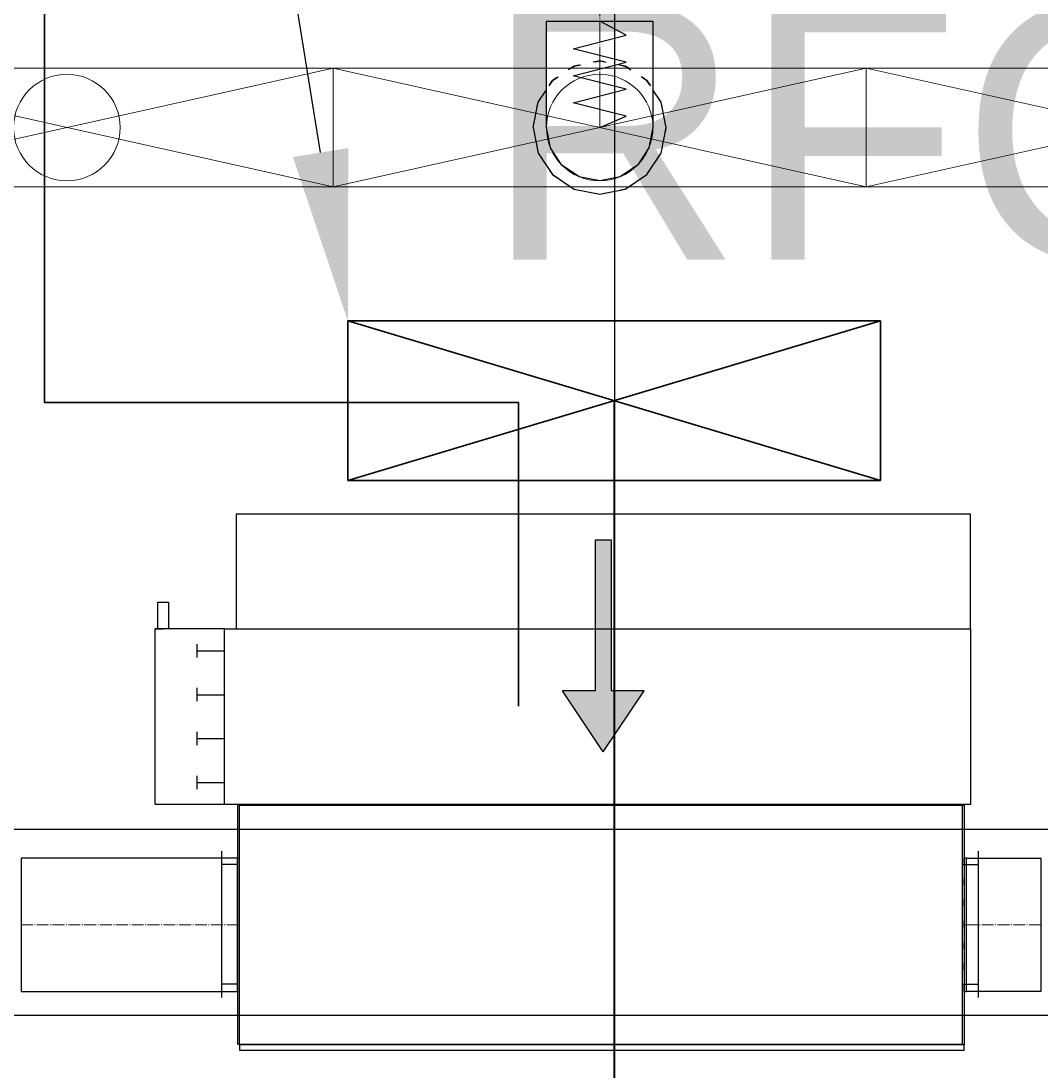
# Model space of a CAD drawing. Header units: centimetres. Extents: x -149939 to 48626, y -46000 to 152985.
# Tile 167 of 256: x -29654 to -27740, y 60225 to 62196. Entities that reach past the tile are written whole.
import ezdxf
from ezdxf import colors
from ezdxf.entities.mleader import LeaderData, LeaderLine
from ezdxf.math import Vec2, Vec3

# ---------------------------------------------------------------- set-up
doc = ezdxf.new("R2010")
doc.units = ezdxf.units.CM
doc.header["$LTSCALE"] = 50
doc.header["$PDMODE"] = 35
doc.header["$PDSIZE"] = 0.1
for name, pattern in [('CADVENT_CENTERLINE', [9.9, 7.4, -1, 0.5, -1]), ('CADVENT_HIDDEN', [0.8, 0.25, -0.55]), ('Kondygnacja  -0_5$0$HIDDEN', [9.525, 6.35, -3.175]), ('Kondygnacja  -0_5$0$HIDDEN2', [4.7625, 3.175, -1.5875]), ('Osie rzutów$0$DASHDOT2', [12.7, 6.35, -3.175, 0, -3.175])]:
    doc.linetypes.add(name, pattern=pattern)
doc.layers.get('0').update_dxf_attribs({"color": 8})
doc.layers.get('DEFPOINTS').update_dxf_attribs({"color": 8})
for name, color, linetype in [('01-103-Went PP_poziom-0_5$0$L_Nawiew', 7, 'Continuous'), ('bgde-nawiewEXP', 7, 'Continuous'), ('bgde-nawiewHIDDEN', 250, 'Continuous'), ('bgde-wywiewSOL', 5, 'Continuous'), ('Kondygnacja  -0_5$0$ARCH_KONSTR_POWYŻEJ RZUTU', 8, 'Kondygnacja  -0_5$0$HIDDEN'), ('Kondygnacja  -0_5$0$ARCH_KONSTR_POWYŻEJ RZUTU_IST', 8, 'Kondygnacja  -0_5$0$HIDDEN2'), ('Osie rzutów$0$ARCH_INFO_OSIE_IST', 8, 'Osie rzutów$0$DASHDOT2'), ('Osie rzutów$0$ARCH_INFO_OSIE_OPISY_IST', 8, 'Continuous')]:
    doc.layers.add(name, color=color, linetype=linetype)
for name, color, linetype, lineweight in [('bgde-nawiewCEN', 7, 'Continuous', 13), ('bgde_nawiewnik', 11, 'Continuous', 5), ('Kondygnacja  -0_5$0$ARCH_INFO_WYMIARY', 8, 'Continuous', 9), ('RFCU', 6, 'Continuous', 30)]:
    doc.layers.add(name, color=color, linetype=linetype, lineweight=lineweight)
doc.styles.add('Arial', font='ARIAL.TTF')
doc.styles.add('Kondygnacja  -0_5$0$Romans', font='Romans.shx', dxfattribs={"width": 0.7})
doc.dimstyles.new('Kondygnacja  -0_5$0$Wymiary 1-100', dxfattribs={"dimtxt": 12, "dimasz": 10, "dimexe": 5, "dimexo": 0, "dimgap": 4, "dimtad": 1, "dimrnd": 0.5, "dimzin": 12, "dimdsep": 46, "dimtxsty": 'Kondygnacja  -0_5$0$Romans', "dimblk": 'Kondygnacja  -0_5$0$_Oblique', "dimcen": 10, "dimdle": 10, "dimclrt": 55, "dimazin": 0, "dimtfac": 1, "dimtmove": 1, "dimatfit": 3, "dimfxl": 8, "dimfxlon": 1, "dimtolj": 1, "dimtzin": 0, "dimarcsym": 0})

# ---------------------------------------------------------------- blocks, each defined once
blk = doc.blocks.new('Osie rzutów')
at = {"layer": 'Osie rzutów$0$ARCH_INFO_OSIE_IST', "ltscale": 10}
blk.add_line((9260, 12510), (9260, 4623.26), dxfattribs=at)
blk = doc.blocks.new('Kondygnacja  -0_5$0$_Oblique')
at = {"color": 0, "linetype": 'ByBlock', "lineweight": -2}
blk.add_line((-0.5, -0.5), (0.5, 0.5), dxfattribs=at)
blk = doc.blocks.new('*D152')
at = {"layer": 'DEFPOINTS', "color": 0}
for p in [(-29490, 82605), (-29490, 13059.2), (-30690, 12765)]:
    blk.add_point(p, dxfattribs=at)
at = {"layer": 'Kondygnacja  -0_5$0$ARCH_INFO_WYMIARY', "color": 0, "lineweight": -2}
for p, q in [((-30700, 13059.2), (-29480, 13059.2)), ((-30690, 13051.2), (-30690, 13064.2)), ((-29490, 13067.2), (-29490, 13054.2))]:
    blk.add_line(p, q, dxfattribs=at)
at = {"layer": 'Kondygnacja  -0_5$0$ARCH_INFO_WYMIARY', "color": 0, "linetype": 'ByBlock', "lineweight": -2, "xscale": 10, "yscale": 10, "zscale": 10, "rotation": 180}
blk.add_blockref('Kondygnacja  -0_5$0$_Oblique', (-30690, 13059.2), dxfattribs=at)
at = {"layer": 'Kondygnacja  -0_5$0$ARCH_INFO_WYMIARY', "color": 0, "linetype": 'ByBlock', "lineweight": -2, "xscale": 10, "yscale": 10, "zscale": 10}
blk.add_blockref('Kondygnacja  -0_5$0$_Oblique', (-29490, 13059.2), dxfattribs=at)
at = {"layer": 'Kondygnacja  -0_5$0$ARCH_INFO_WYMIARY', "color": 55, "insert": (-30090, 13069.2), "char_height": 12, "attachment_point": 5, "style": 'Kondygnacja  -0_5$0$Romans'}
blk.add_mtext('\\A1;1200', dxfattribs=at)
blk = doc.blocks.new('Kondygnacja  -0_5$0$konstrukcja istniejąca -0.5')
at = {"layer": 'Kondygnacja  -0_5$0$ARCH_KONSTR_POWYŻEJ RZUTU_IST', "ltscale": 10}
for points in [[(8738, 10567.89), (9782, 10567.89)], [(9782, 10532.89), (8738, 10532.89)]]:
    blk.add_lwpolyline(points, dxfattribs=at)
blk = doc.blocks.new('*D212')
at = {"layer": 'DEFPOINTS', "color": 0}
for p in [(-30586.3, 81900), (-30681.1, 12489.5), (9064, 12489.5)]:
    blk.add_point(p, dxfattribs=at)
at = {"layer": 'Kondygnacja  -0_5$0$ARCH_INFO_WYMIARY', "color": 0, "lineweight": -2}
for p, q in [((-30673.1, 81900), (-30686.1, 81900)), ((-30681.1, 81910), (-30681.1, 12479.5)), ((-30673.1, 12489.5), (-30686.1, 12489.5))]:
    blk.add_line(p, q, dxfattribs=at)
at = {"layer": 'Kondygnacja  -0_5$0$ARCH_INFO_WYMIARY', "color": 0, "linetype": 'ByBlock', "lineweight": -2, "xscale": 10, "yscale": 10, "zscale": 10}
for p, rotation in [((-30681.1, 81900), 90), ((-30681.1, 12489.5), 270)]:
    blk.add_blockref('Kondygnacja  -0_5$0$_Oblique', p, dxfattribs=dict(at, rotation=rotation))
at = {"layer": 'Kondygnacja  -0_5$0$ARCH_INFO_WYMIARY', "color": 55, "insert": (-30691.1, 47194.8), "char_height": 12, "attachment_point": 5, "rotation": 90, "style": 'Kondygnacja  -0_5$0$Romans'}
blk.add_mtext('\\A1;69410.5', dxfattribs=at)
blk = doc.blocks.new('*D217')
at = {"layer": 'DEFPOINTS', "color": 0}
for p in [(-29300, 78695), (-29180, 78395.8), (-29180, 12369.5)]:
    blk.add_point(p, dxfattribs=at)
at = {"layer": 'Kondygnacja  -0_5$0$ARCH_INFO_WYMIARY', "color": 0, "lineweight": -2}
for p, q in [((-29310, 78395.8), (-29170, 78395.8)), ((-29300, 78403.8), (-29300, 78390.8)), ((-29180, 78387.8), (-29180, 78400.8))]:
    blk.add_line(p, q, dxfattribs=at)
at = {"layer": 'Kondygnacja  -0_5$0$ARCH_INFO_WYMIARY', "color": 0, "linetype": 'ByBlock', "lineweight": -2, "xscale": 10, "yscale": 10, "zscale": 10, "rotation": 180}
blk.add_blockref('Kondygnacja  -0_5$0$_Oblique', (-29300, 78395.8), dxfattribs=at)
at = {"layer": 'Kondygnacja  -0_5$0$ARCH_INFO_WYMIARY', "color": 0, "linetype": 'ByBlock', "lineweight": -2, "xscale": 10, "yscale": 10, "zscale": 10}
blk.add_blockref('Kondygnacja  -0_5$0$_Oblique', (-29180, 78395.8), dxfattribs=at)
at = {"layer": 'Kondygnacja  -0_5$0$ARCH_INFO_WYMIARY', "color": 55, "insert": (-29240, 78405.8), "char_height": 12, "attachment_point": 5, "style": 'Kondygnacja  -0_5$0$Romans'}
blk.add_mtext('\\A1;120', dxfattribs=at)
blk = doc.blocks.new('*D218')
at = {"layer": 'DEFPOINTS', "color": 0}
for p in [(-29180, 78695), (-24020, 12369.5), (-24020, 12070.3)]:
    blk.add_point(p, dxfattribs=at)
at = {"layer": 'Kondygnacja  -0_5$0$ARCH_INFO_WYMIARY', "color": 0, "lineweight": -2}
for p, q in [((-29190, 12070.3), (-24010, 12070.3)), ((-29180, 12078.3), (-29180, 12065.3)), ((-24020, 12078.3), (-24020, 12065.3))]:
    blk.add_line(p, q, dxfattribs=at)
at = {"layer": 'Kondygnacja  -0_5$0$ARCH_INFO_WYMIARY', "color": 0, "linetype": 'ByBlock', "lineweight": -2, "xscale": 10, "yscale": 10, "zscale": 10, "rotation": 180}
blk.add_blockref('Kondygnacja  -0_5$0$_Oblique', (-29180, 12070.3), dxfattribs=at)
at = {"layer": 'Kondygnacja  -0_5$0$ARCH_INFO_WYMIARY', "color": 0, "linetype": 'ByBlock', "lineweight": -2, "xscale": 10, "yscale": 10, "zscale": 10}
blk.add_blockref('Kondygnacja  -0_5$0$_Oblique', (-24020, 12070.3), dxfattribs=at)
at = {"layer": 'Kondygnacja  -0_5$0$ARCH_INFO_WYMIARY', "color": 55, "insert": (-26600, 12080.3), "char_height": 12, "attachment_point": 5, "style": 'Kondygnacja  -0_5$0$Romans'}
blk.add_mtext('\\A1;5160', dxfattribs=at)
blk = doc.blocks.new('A$C066D7839')
at = {"layer": 'bgde_nawiewnik', "color": 7}
for p, q in [((-50, -11.15), (-50, 11.15)), ((-50, 11.15), (50, 11.15)), ((-50, -11.15), (50, 11.15)), ((50, -11.15), (-50, 11.15)), ((50, 11.15), (50, -11.15)), ((50, -11.15), (-50, -11.15))]:
    blk.add_line(p, q, dxfattribs=at)
blk.add_circle((0, 0), 10, dxfattribs=at)
blk = doc.blocks.new('A$C5B3E7367')
at = {"layer": '01-103-Went PP_poziom-0_5$0$L_Nawiew'}
h = blk.add_hatch(color=256, dxfattribs=at)
h.paths.add_polyline_path([(215, 704), (215, 674), (331.7, 674), (331.7, 612.1), (445.9, 689), (331.7, 765.9), (331.7, 704)])
h.paths.add_polyline_path([(48.3, 704), (48.3, 674), (215, 674), (215, 704)])
for p, q in [((215, 1525), (165, 1525)), ((165, 1525), (165, 1505)), ((215, 1400), (215, 1530)), ((545, 1530), (215, 1530)), ((215, 1530), (215, 1515)), ((545, 1400), (545, 1530)), ((165, 1505), (215, 1505)), ((243.8, 1452), (268.8, 1452)), ((256.2, 1452), (256.2, 1400)), ((326.2, 1452), (351.2, 1452)), ((338.8, 1452), (338.8, 1400)), ((408.8, 1452), (433.8, 1452)), ((421.2, 1452), (421.2, 1400)), ((491.2, 1452), (516.2, 1452)), ((503.8, 1452), (503.8, 1400)), ((545, 1400), (215, 1400)), ((215, 1400), (215, 1378)), ((545, 0), (545, 1400)), ((0, 1378), (215, 1378)), ((0, 0), (0, 1378)), ((215, 1378), (215, 0)), ((445.9, 689), (331.7, 765.9)), ((331.7, 704), (331.7, 765.9)), ((48.3, 704), (331.7, 704)), ((48.3, 704), (48.3, 674)), ((48.3, 674), (331.7, 674)), ((445.9, 689), (331.7, 612.1)), ((331.7, 612.1), (331.7, 674)), ((215, 0), (0, 0)), ((215, 0), (545, 0))]:
    blk.add_line(p, q, dxfattribs=at)
blk = doc.blocks.new('A$C53CA46B8')
at = {"layer": 'bgde-wywiewSOL'}
for p, q in [((112.9, 511.1), (-162.1, 511.1)), ((-137.1, 481.1), (-137.1, 511.1)), ((87.9, 481.1), (87.9, 511.1)), ((200.4, 481.1), (-249.6, 481.1)), ((-249.6, 481.1), (-249.6, -878.9)), ((200.4, 481.1), (200.4, -878.9)), ((200.4, -878.9), (-249.6, -878.9)), ((-137.1, -878.9), (-137.1, -908.9)), ((87.9, -878.9), (87.9, -908.9)), ((112.9, -908.9), (-162.1, -908.9))]:
    blk.add_line(p, q, dxfattribs=at)
at = {"layer": '01-103-Went PP_poziom-0_5$0$L_Nawiew'}
blk.add_blockref('A$C5B3E7367', (-794.6, -893.9), dxfattribs=at)

msp = doc.modelspace()

# ---------------------------------------------------------------- linework, layer by layer
at = {"layer": 'bgde-nawiewCEN', "linetype": 'CADVENT_CENTERLINE', "ltscale": 0.06}
for p, q in [((-28567.838, 63296.017), (-28567.838, 62196.041)), ((-28567.838, 62196.041), (-28567.838, 62177.345)), ((-28567.838, 62177.345), (-28567.838, 62126.234)), ((-28567.838, 62126.234), (-28567.838, 62098.441)), ((-28567.838, 62098.441), (-28567.838, 62074.915)), ((-28567.838, 62074.915), (-28567.838, 62055.3)), ((-28567.838, 62055.3), (-28567.838, 62039.241)), ((-28567.838, 62039.241), (-28567.838, 62026.382)), ((-28567.838, 62026.382), (-28567.838, 62016.367)), ((-28567.838, 62016.367), (-28567.838, 62008.841)), ((-28567.838, 62008.841), (-28567.838, 62003.448)), ((-28567.838, 62003.448), (-28567.838, 61999.834)), ((-28567.838, 61999.834), (-28567.838, 61997.641)), ((-28567.838, 61997.641), (-28567.838, 61996.515)), ((-28567.838, 61996.515), (-28567.838, 61996.041)), ((-29653.915, 60499.264), (-29247.534, 60499.264)), ((-29243.534, 60499.264), (-29247.534, 60499.264)), ((-27883.534, 60499.264), (-27879.534, 60499.264)), ((-27739.534, 60499.264), (-27879.534, 60499.264))]:
    msp.add_line(p, q, dxfattribs=at)
at = {"layer": 'bgde-nawiewEXP', "linetype": 'Continuous'}
for points in [[(-28667.838, 61996.041), (-28667.838, 62196.041), (-28467.838, 62196.041), (-28467.838, 61996.041), (-28475.45, 61957.773), (-28497.127, 61925.33), (-28529.57, 61903.653), (-28567.838, 61896.041), (-28606.106, 61903.653), (-28638.549, 61925.33), (-28660.226, 61957.773)], [(-29243.534, 60264.264), (-27883.534, 60264.264), (-27883.534, 60274.264), (-29243.534, 60274.264), (-29243.534, 60724.264), (-27883.534, 60724.264), (-27883.534, 60274.264), (-29243.534, 60274.264)], [(-29653.915, 60374.264), (-29247.534, 60374.264), (-29247.534, 60624.264), (-29653.915, 60624.264), (-29653.915, 60383.779)], [(-27879.534, 60374.264), (-27879.534, 60624.264), (-27739.534, 60624.264), (-27739.534, 60374.264)]]:
    msp.add_lwpolyline(points, close=True, dxfattribs=at)
at = {"layer": 'bgde-nawiewEXP'}
msp.add_lwpolyline([(-28567.838, 61996.041), (-28517.838, 62017.339), (-28617.838, 62042.701), (-28517.838, 62067.921), (-28617.838, 62093.206), (-28517.838, 62118.741), (-28617.838, 62144.1), (-28517.838, 62169.559), (-28567.838, 62196.041)], dxfattribs=at)
at = {"layer": 'bgde-nawiewEXP', "linetype": 'Continuous'}
for points in [[(-28692.838, 61996.041), (-28683.323, 61948.206), (-28656.226, 61907.653), (-28615.674, 61880.556), (-28567.838, 61871.041), (-28520.003, 61880.556), (-28479.45, 61907.653), (-28452.353, 61948.206), (-28442.838, 61996.041), (-28452.353, 62043.877), (-28467.838, 62067.051)], [(-28692.838, 61996.041), (-28683.323, 62043.877), (-28667.838, 62067.051)], [(-29247.534, 60374.264), (-29247.534, 60624.264), (-29243.534, 60624.264)], [(-27883.534, 60374.264), (-27879.534, 60374.264), (-27879.534, 60624.264), (-27883.534, 60624.264)], [(-29247.534, 60374.264), (-29243.534, 60374.264)]]:
    msp.add_lwpolyline(points, dxfattribs=at)
at = {"layer": 'bgde-nawiewHIDDEN', "linetype": 'CADVENT_HIDDEN'}
for points in [[(-28692.838, 61996.041), (-28683.323, 61948.206), (-28656.226, 61907.653), (-28615.674, 61880.556), (-28567.838, 61871.041), (-28520.003, 61880.556), (-28479.45, 61907.653), (-28452.353, 61948.206), (-28442.838, 61996.041), (-28452.353, 62043.877), (-28479.45, 62084.429), (-28520.003, 62111.526), (-28567.838, 62121.041), (-28615.674, 62111.526), (-28656.226, 62084.429), (-28667.838, 62067.051)], [(-28692.838, 61996.041), (-28683.323, 62043.877), (-28656.226, 62084.429), (-28615.674, 62111.526), (-28567.838, 62121.041), (-28520.003, 62111.526), (-28479.45, 62084.429), (-28467.838, 62067.051)], [(-29243.534, 60374.264), (-29243.534, 60624.264)], [(-27883.534, 60374.264), (-27883.534, 60624.264)]]:
    msp.add_lwpolyline(points, dxfattribs=at)
at = {"layer": 'RFCU'}
for p, q in [((-29610, 61480), (-29610, 69940)), ((-28040.482, 61633.203), (-29040.482, 61633.203)), ((-29040.482, 61633.203), (-29040.482, 61333.203)), ((-29040.482, 61333.203), (-28040.482, 61633.203)), ((-29040.482, 61633.203), (-28040.482, 61333.203)), ((-28040.482, 61633.203), (-29040.482, 61633.203)), ((-29040.482, 61633.203), (-29040.482, 61333.203)), ((-29040.482, 61333.203), (-28040.482, 61633.203)), ((-29040.482, 61633.203), (-28040.482, 61333.203)), ((-28040.482, 61333.203), (-28040.482, 61633.203)), ((-28040.482, 61333.203), (-28040.482, 61633.203)), ((-28720, 61480), (-29610, 61480)), ((-28720, 60910), (-28720, 61480)), ((-29040.482, 61333.203), (-28040.482, 61333.203)), ((-29040.482, 61333.203), (-28040.482, 61333.203))]:
    msp.add_line(p, q, dxfattribs=at)
at = {"layer": 'RFCU', "color": 94}
msp.add_line((-28540.572, 57963.549), (-28540.482, 61483.203), dxfattribs=at)

# ---------------------------------------------------------------- block references
at = {"layer": '01-103-Went PP_poziom-0_5$0$L_Nawiew', "xscale": 10, "yscale": 10, "zscale": 10}
for p in [(-29567.836, 61996.041, 742.119), (-28567.836, 61996.041, 742.119), (-27567.836, 61996.041, 742.119)]:
    msp.add_blockref('A$C066D7839', p, dxfattribs=at)
at = {"layer": '01-103-Went PP_poziom-0_5$0$L_Nawiew', "xscale": -1, "rotation": 90}
msp.add_blockref('A$C53CA46B8', (-28765.91, 60475.569, 210.499), dxfattribs=at)
at = {"layer": 'Kondygnacja  -0_5$0$ARCH_KONSTR_POWYŻEJ RZUTU', "xscale": 10, "yscale": 10, "zscale": 10}
msp.add_blockref('Kondygnacja  -0_5$0$konstrukcja istniejąca -0.5', (-121140, -45000), dxfattribs=at)
at = {"layer": 'Osie rzutów$0$ARCH_INFO_OSIE_OPISY_IST', "color": 30, "xscale": 10, "yscale": 10, "zscale": 10}
msp.add_blockref('Osie rzutów', (-121140, -45000), dxfattribs=at)

# ---------------------------------------------------------------- texts
at = {"layer": 'RFCU', "insert": (-28784.763, 62228.202), "char_height": 480, "width": 10742.22846, "attachment_point": 1, "style": 'Arial'}
msp.add_mtext('RFCU018.1', dxfattribs=at)

# ---------------------------------------------------------------- dimensions: what is measured, and where the dimension line sits
at = {"layer": 'Kondygnacja  -0_5$0$ARCH_INFO_WYMIARY'}
for base, p1, p2, picture, middle in [((-29490, 13059.178), (-30690, 12765), (-29490, 82605), '*D152', (-30090, 13069.178)), ((-29180, 78395.805), (-29300, 78695), (-29180, 12369.5), '*D217', (-29240, 78405.805)), ((-24020, 12070.305), (-29180, 78695), (-24020, 12369.5), '*D218', (-26600, 12080.305))]:
    dim = msp.add_linear_dim(base=base, p1=p1, p2=p2, dimstyle='Kondygnacja  -0_5$0$Wymiary 1-100', dxfattribs=at)
    dim.commit()
    dim.dimension.update_dxf_attribs({"geometry": picture, "text_midpoint": middle})
dim = msp.add_linear_dim(base=(-30681.114, 12489.5), p1=(-30586.301, 81900), p2=(9064, 12489.5), angle=90, dimstyle='Kondygnacja  -0_5$0$Wymiary 1-100', dxfattribs=at)
dim.commit()
dim.dimension.update_dxf_attribs({"geometry": '*D212', "text_midpoint": (-30691.114, 47194.75)})

# ---------------------------------------------------------------- leaders
at = {"layer": 'RFCU', "color": 94, "lineweight": 0}
ml = msp.add_multileader_mtext('Standard', dxfattribs=at)
ml.set_content('{\\fArial CE|b0|i0|c238|p34;\\C94;Przełożenie szafki RFCU18.1 z podłączeniem\\Pdo niej klimakonwektorów 55 i 56}')
ml.set_leader_properties()
ml.build(insert=Vec2(0, 0))
ml.multileader.update_dxf_attribs({"text_right_attachment_type": 6, "dogleg_length": 0.36, "arrow_head_size": 320})
ctx = ml.context
ctx.base_point, ctx.char_height, ctx.arrow_head_size, ctx.plane_origin = Vec3(-38899.489, 70555.846), 300, 320, Vec3(-36667.838, 67932.949)
ctx.right_attachment, ctx.text_align_type = 6, 2
notes = []
notes.append((ctx, [(1, (1, 1, 0), (-30452.36, 70359.189), (-1, 0), 0.36, [(0, [(-29040.482, 61633.203)], 0, []), (1, [(-29040.482, 70093.203)], 0, [])])]))
ctx.mtext.insert, ctx.mtext.alignment, ctx.mtext.flow_direction = Vec3(-30454.72, 70752.504), 3, 5
for ctx, leaders in notes:
    for number, flags, end, landing, length, lines in leaders:
        leader = LeaderData()
        leader.index, (leader.has_last_leader_line, leader.has_dogleg_vector, leader.attachment_direction) = number, flags
        leader.last_leader_point, leader.dogleg_vector, leader.dogleg_length = Vec3(end), Vec3(landing), length
        for number, points, colour, breaks in lines:
            line = LeaderLine()
            line.index, line.vertices, line.color, line.breaks = number, Vec3.list(points), colors.encode_raw_color(colour), breaks
            leader.lines.append(line)
        ctx.leaders.append(leader)

doc.saveas('drawing.dxf')
